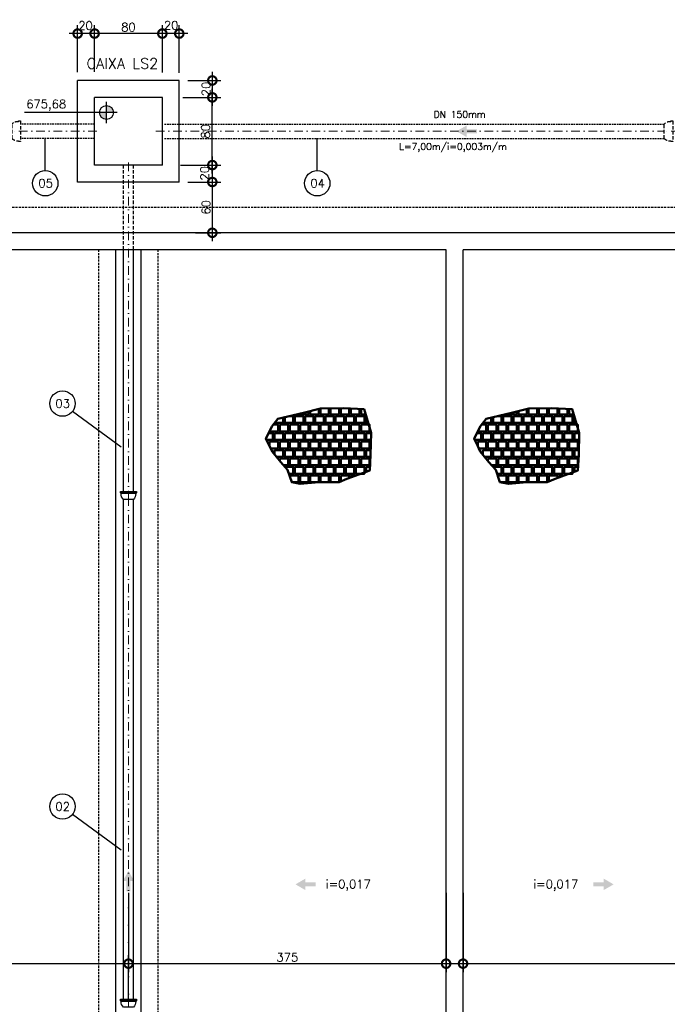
# Model space of a CAD drawing. Header units: millimetres. Extents: x 6229 to 11806, y 4271 to 11505.
# Tile 22 of 25: x 8623 to 9388, y 10224 to 11387. Entities that reach past the tile are written whole.
import ezdxf
from ezdxf.enums import TextEntityAlignment as Align

# ---------------------------------------------------------------- set-up
doc = ezdxf.new("R2010")
doc.units = ezdxf.units.MM
doc.header["$LTSCALE"] = 8
doc.header["$MEASUREMENT"] = 0
for name, pattern in [('DASHDOT', [25.4, 12.7, -6.35, 0, -6.35]), ('DASHED', [0.75, 0.5, -0.25]), ('HIDDEN', [9.525, 6.35, -3.175])]:
    doc.linetypes.add(name, pattern=pattern)
doc.layers.get('Defpoints').update_dxf_attribs({"color": 200})
for name, color, linetype, lineweight in [('BAR-EIXOS', 7, 'DASHDOT', 20), ('BAR-PECAS', 2, 'Continuous', 30), ('PAREDE4', 3, 'Continuous', 50)]:
    doc.layers.add(name, color=color, linetype=linetype, lineweight=lineweight)
for name, color, linetype in [('COTAS', 16, 'Continuous'), ('DIM', 7, 'Continuous'), ('ELEVAÇÃO', 2, 'Continuous'), ('ESTRUTURA', 6, 'Continuous'), ('LAYER1', 255, 'Continuous'), ('LIMHATRA', 2, 'HIDDEN'), ('RELAÇÀO', 2, 'Continuous'), ('TEXTO', 2, 'Continuous')]:
    doc.layers.add(name, color=color, linetype=linetype)
doc.styles.add('ROMANS', font='ROMANS.shx')
doc.dimstyles.new('DIM50', dxfattribs={"dimscale": 0, "dimtxt": 10, "dimasz": 20, "dimexe": 10, "dimexo": 10, "dimgap": 2.5, "dimtad": 1, "dimdec": 0, "dimtxsty": 'ROMANS', "dimblk": 'ARCHTICK', "dimblk1": 'DOTSMALL', "dimblk2": 'DOTSMALL', "dimsah": 1, "dimcen": 2.5, "dimdle": 10, "dimclrd": 7, "dimclre": 7, "dimclrt": 2, "dimazin": 0, "dimtfac": 1, "dimtdec": 0, "dimtmove": 2, "dimatfit": 3, "dimldrblk": 'ARCHTICK', "dimfxl": 0, "dimarcsym": 0})

# ---------------------------------------------------------------- blocks, each defined once
blk = doc.blocks.new('_DOTSMALL')
at = {"color": 0, "linetype": 'ByBlock', "const_width": 0.5}
blk.add_lwpolyline([(-0.0625, 0, 1), (0.0625, 0, 1)], format="xyb", close=True, dxfattribs=at)
blk = doc.blocks.new('*D36')
at = {"layer": 'Defpoints', "color": 0}
for p in [(8811.7, 11315.7), (8820.7, 11295.7), (8850.7, 11295.7)]:
    blk.add_point(p, dxfattribs=at)
at = {"layer": 'DIM', "color": 7, "lineweight": -2}
for p, q in [((8850.7, 11325.7), (8850.7, 11285.7)), ((8821.7, 11315.7), (8860.7, 11315.7)), ((8830.7, 11295.7), (8860.7, 11295.7))]:
    blk.add_line(p, q, dxfattribs=at)
at = {"layer": 'DIM', "color": 7, "lineweight": -2, "xscale": 20, "yscale": 20, "zscale": 20}
for p, rotation in [((8850.7, 11315.7), 90), ((8850.7, 11295.7), 270)]:
    blk.add_blockref('_DOTSMALL', p, dxfattribs=dict(at, rotation=rotation))
at = {"layer": 'DIM', "color": 2, "insert": (8843.3, 11305.7), "char_height": 10, "attachment_point": 5, "rotation": 90, "style": 'ROMANS'}
blk.add_mtext('20', dxfattribs=at)
blk = doc.blocks.new('_ArchTick')
at = {"layer": 'COTAS', "color": 0, "const_width": 0.15}
blk.add_lwpolyline([(-0.5, -0.5), (0.5, 0.5)], dxfattribs=at)
blk = doc.blocks.new('*D37')
at = {"layer": 'Defpoints', "color": 0}
for p in [(8805.7, 11295.7), (8850.7, 11295.7), (8803.3, 11215.7)]:
    blk.add_point(p, dxfattribs=at)
at = {"layer": 'DIM', "color": 7, "lineweight": -2}
for p, q in [((8850.7, 11205.7), (8850.7, 11305.7)), ((8815.7, 11295.7), (8860.7, 11295.7)), ((8813.3, 11215.7), (8860.7, 11215.7))]:
    blk.add_line(p, q, dxfattribs=at)
at = {"layer": 'DIM', "color": 7, "lineweight": -2, "xscale": 20, "yscale": 20, "zscale": 20}
for p, rotation in [((8850.7, 11295.7), 90), ((8850.7, 11215.7), 270)]:
    blk.add_blockref('_DOTSMALL', p, dxfattribs=dict(at, rotation=rotation))
at = {"layer": 'DIM', "color": 2, "insert": (8842.7, 11255.7), "char_height": 10, "attachment_point": 5, "rotation": 90, "style": 'ROMANS'}
blk.add_mtext('80', dxfattribs=at)
blk = doc.blocks.new('*D38')
at = {"layer": 'Defpoints', "color": 0}
for p in [(8791.7, 11371.1), (8791.7, 11330), (8811.7, 11314.7)]:
    blk.add_point(p, dxfattribs=at)
at = {"layer": 'DIM', "color": 7, "lineweight": -2}
for p, q in [((8791.7, 11340), (8791.7, 11381.1)), ((8811.7, 11324.7), (8811.7, 11381.1)), ((8821.7, 11371.1), (8781.7, 11371.1))]:
    blk.add_line(p, q, dxfattribs=at)
at = {"layer": 'DIM', "color": 7, "lineweight": -2, "xscale": 20, "yscale": 20, "zscale": 20, "rotation": 180}
blk.add_blockref('_DOTSMALL', (8791.7, 11371.1), dxfattribs=at)
at = {"layer": 'DIM', "color": 7, "lineweight": -2, "xscale": 20, "yscale": 20, "zscale": 20}
blk.add_blockref('_DOTSMALL', (8811.7, 11371.1), dxfattribs=at)
at = {"layer": 'DIM', "color": 2, "insert": (8802.1, 11380.9), "char_height": 10, "attachment_point": 5, "style": 'ROMANS'}
blk.add_mtext('20', dxfattribs=at)
blk = doc.blocks.new('*D39')
at = {"layer": 'Defpoints', "color": 0}
for p in [(8711.7, 11371.1), (8711.7, 11315.9), (8791.7, 11315)]:
    blk.add_point(p, dxfattribs=at)
at = {"layer": 'DIM', "color": 7, "lineweight": -2}
for p, q in [((8711.7, 11325.9), (8711.7, 11381.1)), ((8791.7, 11325), (8791.7, 11381.1)), ((8801.7, 11371.1), (8701.7, 11371.1))]:
    blk.add_line(p, q, dxfattribs=at)
at = {"layer": 'DIM', "color": 7, "lineweight": -2, "xscale": 20, "yscale": 20, "zscale": 20, "rotation": 180}
blk.add_blockref('_DOTSMALL', (8711.7, 11371.1), dxfattribs=at)
at = {"layer": 'DIM', "color": 7, "lineweight": -2, "xscale": 20, "yscale": 20, "zscale": 20}
blk.add_blockref('_DOTSMALL', (8791.7, 11371.1), dxfattribs=at)
at = {"layer": 'DIM', "color": 2, "insert": (8751.7, 11378.6), "char_height": 10, "attachment_point": 5, "style": 'ROMANS'}
blk.add_mtext('80', dxfattribs=at)
blk = doc.blocks.new('*D40')
at = {"layer": 'Defpoints', "color": 0}
for p in [(8691.7, 11371.1), (8691.7, 11315.6), (8711.7, 11315.9)]:
    blk.add_point(p, dxfattribs=at)
at = {"layer": 'DIM', "color": 7, "lineweight": -2}
for p, q in [((8691.7, 11325.6), (8691.7, 11381.1)), ((8711.7, 11325.9), (8711.7, 11381.1)), ((8721.7, 11371.1), (8681.7, 11371.1))]:
    blk.add_line(p, q, dxfattribs=at)
at = {"layer": 'DIM', "color": 7, "lineweight": -2, "xscale": 20, "yscale": 20, "zscale": 20, "rotation": 180}
blk.add_blockref('_DOTSMALL', (8691.7, 11371.1), dxfattribs=at)
at = {"layer": 'DIM', "color": 7, "lineweight": -2, "xscale": 20, "yscale": 20, "zscale": 20}
blk.add_blockref('_DOTSMALL', (8711.7, 11371.1), dxfattribs=at)
at = {"layer": 'DIM', "color": 2, "insert": (8701, 11380.6), "char_height": 10, "attachment_point": 5, "style": 'ROMANS'}
blk.add_mtext('20', dxfattribs=at)
blk = doc.blocks.new('*D41')
at = {"layer": 'Defpoints', "color": 0}
for p in [(8805.7, 11215.7), (8811.7, 11195.7), (8850.7, 11195.7)]:
    blk.add_point(p, dxfattribs=at)
at = {"layer": 'DIM', "color": 7, "lineweight": -2}
for p, q in [((8815.7, 11215.7), (8860.7, 11215.7)), ((8850.7, 11225.7), (8850.7, 11185.7)), ((8821.7, 11195.7), (8860.7, 11195.7))]:
    blk.add_line(p, q, dxfattribs=at)
at = {"layer": 'DIM', "color": 7, "lineweight": -2, "xscale": 20, "yscale": 20, "zscale": 20}
for p, rotation in [((8850.7, 11215.7), 90), ((8850.7, 11195.7), 270)]:
    blk.add_blockref('_DOTSMALL', p, dxfattribs=dict(at, rotation=rotation))
at = {"layer": 'DIM', "color": 2, "insert": (8841.6, 11206.1), "char_height": 10, "attachment_point": 5, "rotation": 90, "style": 'ROMANS'}
blk.add_mtext('20', dxfattribs=at)
blk = doc.blocks.new('*D42')
at = {"layer": 'Defpoints', "color": 0}
for p in [(8811.7, 11195.7), (8820.7, 11135.7), (8850.7, 11135.7)]:
    blk.add_point(p, dxfattribs=at)
at = {"layer": 'DIM', "color": 7, "lineweight": -2}
for p, q in [((8850.7, 11205.7), (8850.7, 11125.7)), ((8821.7, 11195.7), (8860.7, 11195.7)), ((8830.7, 11135.7), (8860.7, 11135.7))]:
    blk.add_line(p, q, dxfattribs=at)
at = {"layer": 'DIM', "color": 7, "lineweight": -2, "xscale": 20, "yscale": 20, "zscale": 20}
for p, rotation in [((8850.7, 11195.7), 90), ((8850.7, 11135.7), 270)]:
    blk.add_blockref('_DOTSMALL', p, dxfattribs=dict(at, rotation=rotation))
at = {"layer": 'DIM', "color": 2, "insert": (8843.2, 11165.7), "char_height": 10, "attachment_point": 5, "rotation": 90, "style": 'ROMANS'}
blk.add_mtext('60', dxfattribs=at)
blk = doc.blocks.new('*D43')
at = {"layer": 'Defpoints', "color": 0}
for p in [(8376.7, 10365.7), (8751.7, 10365.7), (8751.7, 10272.1)]:
    blk.add_point(p, dxfattribs=at)
at = {"layer": 'DIM', "color": 7, "lineweight": -2}
for p, q in [((8376.7, 10355.7), (8376.7, 10262.1)), ((8751.7, 10355.7), (8751.7, 10262.1)), ((8366.7, 10272.1), (8761.7, 10272.1))]:
    blk.add_line(p, q, dxfattribs=at)
at = {"layer": 'DIM', "color": 7, "lineweight": -2, "xscale": 20, "yscale": 20, "zscale": 20, "rotation": 180}
blk.add_blockref('_DOTSMALL', (8376.7, 10272.1), dxfattribs=at)
at = {"layer": 'DIM', "color": 7, "lineweight": -2, "xscale": 20, "yscale": 20, "zscale": 20}
blk.add_blockref('_DOTSMALL', (8751.7, 10272.1), dxfattribs=at)
at = {"layer": 'DIM', "color": 2, "insert": (8564.2, 10279.6), "char_height": 10, "attachment_point": 5, "style": 'ROMANS'}
blk.add_mtext('375', dxfattribs=at)
blk = doc.blocks.new('*D44')
at = {"layer": 'Defpoints', "color": 0}
for p in [(9126.7, 10365.7), (9126.7, 10272.1), (8751.7, 10220.7)]:
    blk.add_point(p, dxfattribs=at)
at = {"layer": 'DIM', "color": 7, "lineweight": -2}
for p, q in [((9126.7, 10355.7), (9126.7, 10262.1)), ((8751.7, 10230.7), (8751.7, 10282.1)), ((8741.7, 10272.1), (9136.7, 10272.1))]:
    blk.add_line(p, q, dxfattribs=at)
at = {"layer": 'DIM', "color": 7, "lineweight": -2, "xscale": 20, "yscale": 20, "zscale": 20, "rotation": 180}
blk.add_blockref('_DOTSMALL', (8751.7, 10272.1), dxfattribs=at)
at = {"layer": 'DIM', "color": 7, "lineweight": -2, "xscale": 20, "yscale": 20, "zscale": 20}
blk.add_blockref('_DOTSMALL', (9126.7, 10272.1), dxfattribs=at)
at = {"layer": 'DIM', "color": 2, "insert": (8939.2, 10279.6), "char_height": 10, "attachment_point": 5, "style": 'ROMANS'}
blk.add_mtext('375', dxfattribs=at)
blk = doc.blocks.new('*D52')
at = {"layer": 'Defpoints', "color": 0}
for p in [(9146.7, 10365.7), (9896.7, 10365.7), (9896.7, 10272.1)]:
    blk.add_point(p, dxfattribs=at)
at = {"layer": 'DIM', "color": 7, "lineweight": -2}
for p, q in [((9146.7, 10355.7), (9146.7, 10262.1)), ((9896.7, 10355.7), (9896.7, 10262.1)), ((9136.7, 10272.1), (9906.7, 10272.1))]:
    blk.add_line(p, q, dxfattribs=at)
at = {"layer": 'DIM', "color": 7, "lineweight": -2, "xscale": 20, "yscale": 20, "zscale": 20, "rotation": 180}
blk.add_blockref('_DOTSMALL', (9146.7, 10272.1), dxfattribs=at)
at = {"layer": 'DIM', "color": 7, "lineweight": -2, "xscale": 20, "yscale": 20, "zscale": 20}
blk.add_blockref('_DOTSMALL', (9896.7, 10272.1), dxfattribs=at)
at = {"layer": 'DIM', "color": 2, "insert": (9463.6, 10279.6), "char_height": 10, "attachment_point": 5, "style": 'ROMANS'}
blk.add_mtext('750', dxfattribs=at)

msp = doc.modelspace()

# ---------------------------------------------------------------- hatches: boundary and pattern name
at = {"linetype": 'Continuous'}
for points in [[(9150.8, 11258.1), (9150.8, 11262.4), (9139, 11255.7), (9150.8, 11248.9), (9150.8, 11253.3), (9163.1, 11253.3), (9163.1, 11258.1)], [(8754.1, 10369.7), (8758.5, 10369.7), (8751.7, 10381.5), (8745, 10369.7), (8749.3, 10369.7), (8749.3, 10357.4), (8754.1, 10357.4)], [(8960.6, 10368.2), (8960.6, 10372.6), (8948.9, 10365.8), (8960.6, 10359), (8960.6, 10363.4), (8972.9, 10363.4), (8972.9, 10368.2)], [(9312.7, 10368.2), (9312.7, 10372.6), (9324.5, 10365.8), (9312.7, 10359), (9312.7, 10363.4), (9300.4, 10363.4), (9300.4, 10368.2)]]:
    msp.add_hatch(color=7, dxfattribs=at).paths.add_polyline_path(points)
at = {"layer": 'ELEVAÇÃO'}
h = msp.add_hatch(color=256, dxfattribs=at)
h.paths.add_polyline_path([(8725.7, 11286.1), (8725.7, 11277.9), (8733.9, 11277.9, 0.414214)])
h.paths.add_polyline_path([(8725.7, 11277.9), (8717.5, 11277.9, 0.414214), (8725.7, 11269.7)])

# ---------------------------------------------------------------- linework, layer by layer
at = {"layer": 'BAR-EIXOS', "ltscale": 0.1}
for p, q in [((8714.2, 11255.7), (8614.2, 11255.7)), ((8784.2, 11255.7), (9384.2, 11255.7)), ((9484.2, 11255.7), (9384.2, 11255.7)), ((8751.7, 10820.7), (8751.7, 11220.7)), ((8751.7, 10220.7), (8751.7, 10820.7))]:
    msp.add_line(p, q, dxfattribs=at)
at = {"layer": 'BAR-PECAS', "linetype": 'DASHED', "ltscale": 0.5}
for p, q in [((8711.7, 11264.2), (8624.2, 11264.2)), ((8794.2, 11264.2), (9384.2, 11264.2)), ((8711.7, 11247.2), (8624.2, 11247.2)), ((8794.2, 11247.2), (9384.2, 11247.2))]:
    msp.add_line(p, q, dxfattribs=at)
at = {"layer": 'BAR-PECAS', "linetype": 'DASHED'}
for p, q in [((8745.8, 11115.7), (8745.8, 11215.7)), ((8757.6, 11115.7), (8757.6, 11215.7))]:
    msp.add_line(p, q, dxfattribs=at)
at = {"layer": 'BAR-PECAS'}
for p, q in [((8745.8, 10830.1), (8745.8, 11115.7)), ((8757.6, 10830.1), (8757.6, 11115.7)), ((8761.1, 10828.3), (8742.2, 10828.3)), ((8760.3, 10827.5), (8743, 10827.5)), ((8745.8, 10230.1), (8745.8, 10820.7)), ((8757.6, 10230.1), (8757.6, 10820.7)), ((8761.1, 10228.3), (8742.2, 10228.3)), ((8760.3, 10227.5), (8743, 10227.5))]:
    msp.add_line(p, q, dxfattribs=at)
at = {"layer": 'BAR-PECAS', "linetype": 'DASHED'}
for points in [[(8614.2, 11264.2, -0.214214), (8621.5, 11266.9), (8622.4, 11267.8), (8624.2, 11267.8), (8624.2, 11243.5), (8622.4, 11243.5), (8621.5, 11244.4, -0.214214), (8614.2, 11247.2)], [(9384.2, 11264.2, -0.214214), (9391.5, 11266.9), (9392.4, 11267.8), (9394.2, 11267.8), (9394.2, 11243.5), (9392.4, 11243.5), (9391.5, 11244.4, -0.214214), (9384.2, 11247.2)]]:
    msp.add_lwpolyline(points, format="xyb", close=True, dxfattribs=at)
at = {"layer": 'BAR-PECAS'}
for points in [[(8745.8, 10820.7, -0.214214), (8743, 10827.5), (8742.2, 10828.3), (8742.2, 10830.1), (8761.1, 10830.1), (8761.1, 10828.3), (8760.3, 10827.5, -0.214214), (8757.6, 10820.7)], [(8745.8, 10220.7, -0.214214), (8743, 10227.5), (8742.2, 10228.3), (8742.2, 10230.1), (8761.1, 10230.1), (8761.1, 10228.3), (8760.3, 10227.5, -0.214214), (8757.6, 10220.7)]]:
    msp.add_lwpolyline(points, format="xyb", close=True, dxfattribs=at)
at = {"layer": 'ELEVAÇÃO', "color": 3, "linetype": 'Continuous'}
for p, q in [((8725.7, 11265.4), (8725.7, 11290.4)), ((8738.2, 11277.9), (8628.9, 11277.9))]:
    msp.add_line(p, q, dxfattribs=at)
msp.add_circle((8725.7, 11277.9), 8.2, dxfattribs=at)
at = {"layer": 'ESTRUTURA'}
for p, q in [((8811.7, 11315.7), (8691.7, 11315.7)), ((8691.7, 11195.7), (8691.7, 11315.7)), ((8811.7, 11195.7), (8811.7, 11315.7)), ((8791.7, 11295.7), (8711.7, 11295.7)), ((8711.7, 11215.7), (8711.7, 11295.7)), ((8791.7, 11215.7), (8791.7, 11295.7)), ((8791.7, 11215.7), (8711.7, 11215.7)), ((8811.7, 11195.7), (8691.7, 11195.7)), ((9916.7, 11135.7), (6816.7, 11135.7)), ((9126.7, 11115.7), (8376.7, 11115.7)), ((9126.7, 9615.7), (9126.7, 11115.7)), ((9146.7, 9615.7), (9146.7, 11115.7)), ((9896.7, 11115.7), (9146.7, 11115.7))]:
    msp.add_line(p, q, dxfattribs=at)
at = {"layer": 'ESTRUTURA', "color": 3}
for p, q in [((8736.7, 9665.7), (8736.7, 11115.7)), ((8766.7, 9665.7), (8766.7, 11115.7))]:
    msp.add_line(p, q, dxfattribs=at)
at = {"layer": 'LIMHATRA', "linetype": 'HIDDEN', "ltscale": 0.05}
msp.add_line((9946.7, 11165.7), (6786.7, 11165.7), dxfattribs=at)
at = {"layer": 'LIMHATRA', "color": 3, "linetype": 'HIDDEN', "ltscale": 0.05}
for p, q in [((8716.7, 9615.7), (8716.7, 11115.7)), ((8786.7, 9615.7), (8786.7, 11115.7))]:
    msp.add_line(p, q, dxfattribs=at)
at = {"layer": 'PAREDE4'}
for p, q in [((8928.3, 10901), (8918.3, 10901)), ((9174.1, 10901), (9164.1, 10901))]:
    msp.add_line(p, q, dxfattribs=at)
at = {"layer": 'PAREDE4', "color": 7}
for points in [[(9009.7, 10844.9), (9036.5, 10855), (9037.6, 10873.2), (9038.1, 10899.5), (9029.8, 10927.2), (9005.9, 10928.3), (8978.5, 10928.1), (8958.2, 10922.8), (8928.1, 10915.9), (8921.1, 10907), (8913.9, 10892.1), (8916.8, 10887.2), (8921.3, 10877.2), (8931.4, 10864.5), (8939.5, 10855.8), (8944.5, 10841), (8954.4, 10839.1), (8976.3, 10841), (9000.3, 10841)], [(9255.5, 10844.9), (9282.3, 10855), (9283.4, 10873.2), (9283.9, 10899.5), (9275.6, 10927.2), (9251.7, 10928.3), (9224.3, 10928.1), (9204, 10922.8), (9173.9, 10915.9), (9166.9, 10907), (9159.7, 10892.1), (9162.6, 10887.2), (9167.1, 10877.2), (9177.2, 10864.5), (9185.3, 10855.8), (9190.3, 10841), (9200.2, 10839.1), (9222.1, 10841), (9246.1, 10841)]]:
    msp.add_lwpolyline(points, close=True, dxfattribs=at)
at = {"layer": 'PAREDE4'}
for points in [[(8966.3, 10925), (8966.3, 10921), (8976.3, 10921), (8976.3, 10927.6)], [(8978.3, 10928.1), (8978.3, 10921), (8988.3, 10921), (8988.3, 10928.2)], [(8990.3, 10928.2), (8990.3, 10921), (9000.3, 10921), (9000.3, 10928.3)], [(9002.3, 10928.3), (9002.3, 10921), (9012.3, 10921), (9012.3, 10928)], [(9014.3, 10927.9), (9014.3, 10921), (9024.3, 10921), (9024.3, 10927.5)], [(9026.3, 10927.4), (9026.3, 10921), (9031.6, 10921)], [(9212.1, 10925), (9212.1, 10921), (9222.1, 10921), (9222.1, 10927.6)], [(9224.1, 10928.1), (9224.1, 10921), (9234.1, 10921), (9234.1, 10928.2)], [(9236.1, 10928.2), (9236.1, 10921), (9246.1, 10921), (9246.1, 10928.3)], [(9248.1, 10928.3), (9248.1, 10921), (9258.1, 10921), (9258.1, 10928)], [(9260.1, 10927.9), (9260.1, 10921), (9270.1, 10921), (9270.1, 10927.5)], [(9272.1, 10927.4), (9272.1, 10921), (9277.4, 10921)], [(8924.3, 10911.1), (8924.3, 10911), (8934.3, 10911), (8934.3, 10917.3)], [(8936.3, 10917.8), (8936.3, 10911), (8946.3, 10911), (8946.3, 10919), (8941.7, 10919)], [(8948.3, 10919), (8948.3, 10911), (8958.3, 10911), (8958.3, 10919), (8948.3, 10919)], [(8954.3, 10921.9), (8954.3, 10921), (8964.3, 10921), (8964.3, 10924.4)], [(8960.3, 10919), (8960.3, 10911), (8970.3, 10911), (8970.3, 10919), (8960.3, 10919)], [(8972.3, 10919), (8972.3, 10911), (8982.3, 10911), (8982.3, 10919), (8972.3, 10919)], [(8984.3, 10919), (8984.3, 10911), (8994.3, 10911), (8994.3, 10919), (8984.3, 10919)], [(8996.3, 10919), (8996.3, 10911), (9006.3, 10911), (9006.3, 10919), (8996.3, 10919)], [(9008.3, 10919), (9008.3, 10911), (9018.3, 10911), (9018.3, 10919), (9008.3, 10919)], [(9020.3, 10919), (9020.3, 10911), (9030.3, 10911), (9030.3, 10919), (9020.3, 10919)], [(9032.3, 10919), (9032.3, 10911), (9034.6, 10911)], [(9170.1, 10911.1), (9170.1, 10911), (9180.1, 10911), (9180.1, 10917.3)], [(9182.1, 10917.8), (9182.1, 10911), (9192.1, 10911), (9192.1, 10919), (9187.5, 10919)], [(9194.1, 10919), (9194.1, 10911), (9204.1, 10911), (9204.1, 10919), (9194.1, 10919)], [(9200.1, 10921.9), (9200.1, 10921), (9210.1, 10921), (9210.1, 10924.4)], [(9206.1, 10919), (9206.1, 10911), (9216.1, 10911), (9216.1, 10919), (9206.1, 10919)], [(9218.1, 10919), (9218.1, 10911), (9228.1, 10911), (9228.1, 10919), (9218.1, 10919)], [(9230.1, 10919), (9230.1, 10911), (9240.1, 10911), (9240.1, 10919), (9230.1, 10919)], [(9242.1, 10919), (9242.1, 10911), (9252.1, 10911), (9252.1, 10919), (9242.1, 10919)], [(9254.1, 10919), (9254.1, 10911), (9264.1, 10911), (9264.1, 10919), (9254.1, 10919)], [(9266.1, 10919), (9266.1, 10911), (9276.1, 10911), (9276.1, 10919), (9266.1, 10919)], [(9278.1, 10919), (9278.1, 10911), (9280.4, 10911)], [(8918.3, 10901.3), (8918.3, 10901), (8928.3, 10901), (8928.3, 10909), (8922.6, 10909)], [(8930.3, 10909), (8930.3, 10901), (8940.3, 10901), (8940.3, 10909), (8930.3, 10909)], [(8942.3, 10909), (8942.3, 10901), (8952.3, 10901), (8952.3, 10909), (8942.3, 10909)], [(8954.3, 10909), (8954.3, 10901), (8964.3, 10901), (8964.3, 10909), (8954.3, 10909)], [(8966.3, 10909), (8966.3, 10901), (8976.3, 10901), (8976.3, 10909), (8966.3, 10909)], [(8978.3, 10909), (8978.3, 10901), (8988.3, 10901), (8988.3, 10909), (8978.3, 10909)], [(8990.3, 10909), (8990.3, 10901), (9000.3, 10901), (9000.3, 10909), (8990.3, 10909)], [(9002.3, 10909), (9002.3, 10901), (9012.3, 10901), (9012.3, 10909), (9002.3, 10909)], [(9014.3, 10909), (9014.3, 10901), (9024.3, 10901), (9024.3, 10909), (9014.3, 10909)], [(9026.3, 10909), (9026.3, 10901), (9036.3, 10901), (9036.3, 10909), (9026.3, 10909)], [(9164.1, 10901.3), (9164.1, 10901), (9174.1, 10901), (9174.1, 10909), (9168.4, 10909)], [(9176.1, 10909), (9176.1, 10901), (9186.1, 10901), (9186.1, 10909), (9176.1, 10909)], [(9188.1, 10909), (9188.1, 10901), (9198.1, 10901), (9198.1, 10909), (9188.1, 10909)], [(9200.1, 10909), (9200.1, 10901), (9210.1, 10901), (9210.1, 10909), (9200.1, 10909)], [(9212.1, 10909), (9212.1, 10901), (9222.1, 10901), (9222.1, 10909), (9212.1, 10909)], [(9224.1, 10909), (9224.1, 10901), (9234.1, 10901), (9234.1, 10909), (9224.1, 10909)], [(9236.1, 10909), (9236.1, 10901), (9246.1, 10901), (9246.1, 10909), (9236.1, 10909)], [(9248.1, 10909), (9248.1, 10901), (9258.1, 10901), (9258.1, 10909), (9248.1, 10909)], [(9260.1, 10909), (9260.1, 10901), (9270.1, 10901), (9270.1, 10909), (9260.1, 10909)], [(9272.1, 10909), (9272.1, 10901), (9282.1, 10901), (9282.1, 10909), (9272.1, 10909)], [(8914.5, 10891), (8922.3, 10891), (8922.3, 10899), (8917.2, 10899)], [(8924.3, 10899), (8924.3, 10891), (8934.3, 10891), (8934.3, 10899), (8924.3, 10899)], [(8936.3, 10899), (8936.3, 10891), (8946.3, 10891), (8946.3, 10899), (8936.3, 10899)], [(8948.3, 10899), (8948.3, 10891), (8958.3, 10891), (8958.3, 10899), (8948.3, 10899)], [(8960.3, 10899), (8960.3, 10891), (8970.3, 10891), (8970.3, 10899), (8960.3, 10899)], [(8972.3, 10899), (8972.3, 10891), (8982.3, 10891), (8982.3, 10899), (8972.3, 10899)], [(8984.3, 10899), (8984.3, 10891), (8994.3, 10891), (8994.3, 10899), (8984.3, 10899)], [(8996.3, 10899), (8996.3, 10891), (9006.3, 10891), (9006.3, 10899), (8996.3, 10899)], [(9008.3, 10899), (9008.3, 10891), (9018.3, 10891), (9018.3, 10899), (9008.3, 10899)], [(9020.3, 10899), (9020.3, 10891), (9030.3, 10891), (9030.3, 10899), (9020.3, 10899)], [(9032.3, 10899), (9032.3, 10891), (9037.9, 10891)], [(9038.1, 10899), (9032.3, 10899)], [(9160.3, 10891), (9168.1, 10891), (9168.1, 10899), (9163, 10899)], [(9170.1, 10899), (9170.1, 10891), (9180.1, 10891), (9180.1, 10899), (9170.1, 10899)], [(9182.1, 10899), (9182.1, 10891), (9192.1, 10891), (9192.1, 10899), (9182.1, 10899)], [(9194.1, 10899), (9194.1, 10891), (9204.1, 10891), (9204.1, 10899), (9194.1, 10899)], [(9206.1, 10899), (9206.1, 10891), (9216.1, 10891), (9216.1, 10899), (9206.1, 10899)], [(9218.1, 10899), (9218.1, 10891), (9228.1, 10891), (9228.1, 10899), (9218.1, 10899)], [(9230.1, 10899), (9230.1, 10891), (9240.1, 10891), (9240.1, 10899), (9230.1, 10899)], [(9242.1, 10899), (9242.1, 10891), (9252.1, 10891), (9252.1, 10899), (9242.1, 10899)], [(9254.1, 10899), (9254.1, 10891), (9264.1, 10891), (9264.1, 10899), (9254.1, 10899)], [(9266.1, 10899), (9266.1, 10891), (9276.1, 10891), (9276.1, 10899), (9266.1, 10899)], [(9278.1, 10899), (9278.1, 10891), (9283.7, 10891)], [(9283.9, 10899), (9278.1, 10899)], [(8918.3, 10889), (8918.3, 10883.9)], [(8919.6, 10881), (8928.3, 10881), (8928.3, 10889), (8918.3, 10889)], [(8924.3, 10879), (8924.3, 10873.4)], [(8926.2, 10871), (8934.3, 10871), (8934.3, 10879), (8924.3, 10879)], [(8930.3, 10889), (8930.3, 10881), (8940.3, 10881), (8940.3, 10889), (8930.3, 10889)], [(8936.3, 10879), (8936.3, 10871), (8946.3, 10871), (8946.3, 10879), (8936.3, 10879)], [(8942.3, 10889), (8942.3, 10881), (8952.3, 10881), (8952.3, 10889), (8942.3, 10889)], [(8948.3, 10879), (8948.3, 10871), (8958.3, 10871), (8958.3, 10879), (8948.3, 10879)], [(8954.3, 10889), (8954.3, 10881), (8964.3, 10881), (8964.3, 10889), (8954.3, 10889)], [(8960.3, 10879), (8960.3, 10871), (8970.3, 10871), (8970.3, 10879), (8960.3, 10879)], [(8966.3, 10889), (8966.3, 10881), (8976.3, 10881), (8976.3, 10889), (8966.3, 10889)], [(8972.3, 10879), (8972.3, 10871), (8982.3, 10871), (8982.3, 10879), (8972.3, 10879)], [(8978.3, 10889), (8978.3, 10881), (8988.3, 10881), (8988.3, 10889), (8978.3, 10889)], [(8984.3, 10879), (8984.3, 10871), (8994.3, 10871), (8994.3, 10879), (8984.3, 10879)], [(8990.3, 10889), (8990.3, 10881), (9000.3, 10881), (9000.3, 10889), (8990.3, 10889)], [(8996.3, 10879), (8996.3, 10871), (9006.3, 10871), (9006.3, 10879), (8996.3, 10879)], [(9002.3, 10889), (9002.3, 10881), (9012.3, 10881), (9012.3, 10889), (9002.3, 10889)], [(9008.3, 10879), (9008.3, 10871), (9018.3, 10871), (9018.3, 10879), (9008.3, 10879)], [(9014.3, 10889), (9014.3, 10881), (9024.3, 10881), (9024.3, 10889), (9014.3, 10889)], [(9020.3, 10879), (9020.3, 10871), (9030.3, 10871), (9030.3, 10879), (9020.3, 10879)], [(9026.3, 10889), (9026.3, 10881), (9036.3, 10881), (9036.3, 10889), (9026.3, 10889)], [(9032.3, 10879), (9032.3, 10871), (9037.5, 10871)], [(9037.7, 10879), (9032.3, 10879)], [(9164.1, 10889), (9164.1, 10883.9)], [(9165.4, 10881), (9174.1, 10881), (9174.1, 10889), (9164.1, 10889)], [(9170.1, 10879), (9170.1, 10873.4)], [(9172, 10871), (9180.1, 10871), (9180.1, 10879), (9170.1, 10879)], [(9176.1, 10889), (9176.1, 10881), (9186.1, 10881), (9186.1, 10889), (9176.1, 10889)], [(9182.1, 10879), (9182.1, 10871), (9192.1, 10871), (9192.1, 10879), (9182.1, 10879)], [(9188.1, 10889), (9188.1, 10881), (9198.1, 10881), (9198.1, 10889), (9188.1, 10889)], [(9194.1, 10879), (9194.1, 10871), (9204.1, 10871), (9204.1, 10879), (9194.1, 10879)], [(9200.1, 10889), (9200.1, 10881), (9210.1, 10881), (9210.1, 10889), (9200.1, 10889)], [(9206.1, 10879), (9206.1, 10871), (9216.1, 10871), (9216.1, 10879), (9206.1, 10879)], [(9212.1, 10889), (9212.1, 10881), (9222.1, 10881), (9222.1, 10889), (9212.1, 10889)], [(9218.1, 10879), (9218.1, 10871), (9228.1, 10871), (9228.1, 10879), (9218.1, 10879)], [(9224.1, 10889), (9224.1, 10881), (9234.1, 10881), (9234.1, 10889), (9224.1, 10889)], [(9230.1, 10879), (9230.1, 10871), (9240.1, 10871), (9240.1, 10879), (9230.1, 10879)], [(9236.1, 10889), (9236.1, 10881), (9246.1, 10881), (9246.1, 10889), (9236.1, 10889)], [(9242.1, 10879), (9242.1, 10871), (9252.1, 10871), (9252.1, 10879), (9242.1, 10879)], [(9248.1, 10889), (9248.1, 10881), (9258.1, 10881), (9258.1, 10889), (9248.1, 10889)], [(9254.1, 10879), (9254.1, 10871), (9264.1, 10871), (9264.1, 10879), (9254.1, 10879)], [(9260.1, 10889), (9260.1, 10881), (9270.1, 10881), (9270.1, 10889), (9260.1, 10889)], [(9266.1, 10879), (9266.1, 10871), (9276.1, 10871), (9276.1, 10879), (9266.1, 10879)], [(9272.1, 10889), (9272.1, 10881), (9282.1, 10881), (9282.1, 10889), (9272.1, 10889)], [(9278.1, 10879), (9278.1, 10871), (9283.3, 10871)], [(9283.5, 10879), (9278.1, 10879)], [(8930.3, 10869), (8930.3, 10865.9)], [(8934.6, 10861), (8940.3, 10861), (8940.3, 10869), (8930.3, 10869)], [(8942.3, 10869), (8942.3, 10861), (8952.3, 10861), (8952.3, 10869), (8942.3, 10869)], [(8954.3, 10869), (8954.3, 10861), (8964.3, 10861), (8964.3, 10869), (8954.3, 10869)], [(8966.3, 10869), (8966.3, 10861), (8976.3, 10861), (8976.3, 10869), (8966.3, 10869)], [(8978.3, 10869), (8978.3, 10861), (8988.3, 10861), (8988.3, 10869), (8978.3, 10869)], [(8990.3, 10869), (8990.3, 10861), (9000.3, 10861), (9000.3, 10869), (8990.3, 10869)], [(9002.3, 10869), (9002.3, 10861), (9012.3, 10861), (9012.3, 10869), (9002.3, 10869)], [(9014.3, 10869), (9014.3, 10861), (9024.3, 10861), (9024.3, 10869), (9014.3, 10869)], [(9026.3, 10869), (9026.3, 10861), (9036.3, 10861), (9036.3, 10869), (9026.3, 10869)], [(9176.1, 10869), (9176.1, 10865.9)], [(9180.4, 10861), (9186.1, 10861), (9186.1, 10869), (9176.1, 10869)], [(9188.1, 10869), (9188.1, 10861), (9198.1, 10861), (9198.1, 10869), (9188.1, 10869)], [(9200.1, 10869), (9200.1, 10861), (9210.1, 10861), (9210.1, 10869), (9200.1, 10869)], [(9212.1, 10869), (9212.1, 10861), (9222.1, 10861), (9222.1, 10869), (9212.1, 10869)], [(9224.1, 10869), (9224.1, 10861), (9234.1, 10861), (9234.1, 10869), (9224.1, 10869)], [(9236.1, 10869), (9236.1, 10861), (9246.1, 10861), (9246.1, 10869), (9236.1, 10869)], [(9248.1, 10869), (9248.1, 10861), (9258.1, 10861), (9258.1, 10869), (9248.1, 10869)], [(9260.1, 10869), (9260.1, 10861), (9270.1, 10861), (9270.1, 10869), (9260.1, 10869)], [(9272.1, 10869), (9272.1, 10861), (9282.1, 10861), (9282.1, 10869), (9272.1, 10869)], [(8941.1, 10851), (8946.3, 10851), (8946.3, 10859), (8936.3, 10859)], [(8948.3, 10859), (8948.3, 10851), (8958.3, 10851), (8958.3, 10859), (8948.3, 10859)], [(8960.3, 10859), (8960.3, 10851), (8970.3, 10851), (8970.3, 10859), (8960.3, 10859)], [(8972.3, 10859), (8972.3, 10851), (8982.3, 10851), (8982.3, 10859), (8972.3, 10859)], [(8984.3, 10859), (8984.3, 10851), (8994.3, 10851), (8994.3, 10859), (8984.3, 10859)], [(8996.3, 10859), (8996.3, 10851), (9006.3, 10851), (9006.3, 10859), (8996.3, 10859)], [(9008.3, 10859), (9008.3, 10851), (9018.3, 10851), (9018.3, 10859), (9008.3, 10859)], [(9020.3, 10859), (9020.3, 10851), (9030.3, 10851), (9030.3, 10859), (9020.3, 10859)], [(9032.3, 10859), (9032.3, 10853.4)], [(9036.7, 10859), (9032.3, 10859)], [(9186.9, 10851), (9192.1, 10851), (9192.1, 10859), (9182.1, 10859)], [(9194.1, 10859), (9194.1, 10851), (9204.1, 10851), (9204.1, 10859), (9194.1, 10859)], [(9206.1, 10859), (9206.1, 10851), (9216.1, 10851), (9216.1, 10859), (9206.1, 10859)], [(9218.1, 10859), (9218.1, 10851), (9228.1, 10851), (9228.1, 10859), (9218.1, 10859)], [(9230.1, 10859), (9230.1, 10851), (9240.1, 10851), (9240.1, 10859), (9230.1, 10859)], [(9242.1, 10859), (9242.1, 10851), (9252.1, 10851), (9252.1, 10859), (9242.1, 10859)], [(9254.1, 10859), (9254.1, 10851), (9264.1, 10851), (9264.1, 10859), (9254.1, 10859)], [(9266.1, 10859), (9266.1, 10851), (9276.1, 10851), (9276.1, 10859), (9266.1, 10859)], [(9278.1, 10859), (9278.1, 10853.4)], [(9282.5, 10859), (9278.1, 10859)], [(8942.3, 10849), (8942.3, 10847.5)], [(8944.5, 10841), (8952.3, 10841), (8952.3, 10849), (8942.3, 10849)], [(8954.3, 10849), (8954.3, 10841), (8964.3, 10841), (8964.3, 10849), (8954.3, 10849)], [(8966.3, 10849), (8966.3, 10841), (8976.3, 10841), (8976.3, 10849), (8966.3, 10849)], [(8978.3, 10849), (8978.3, 10841), (8988.3, 10841), (8988.3, 10849), (8978.3, 10849)], [(8990.3, 10849), (8990.3, 10841), (9000.3, 10841), (9000.3, 10849), (8990.3, 10849)], [(9002.3, 10849), (9002.3, 10841.9)], [(9012.3, 10845.9), (9012.3, 10849), (9002.3, 10849)], [(9014.3, 10849), (9014.3, 10846.7)], [(9020.5, 10849), (9014.3, 10849)], [(9188.1, 10849), (9188.1, 10847.5)], [(9190.3, 10841), (9198.1, 10841), (9198.1, 10849), (9188.1, 10849)], [(9200.1, 10849), (9200.1, 10841), (9210.1, 10841), (9210.1, 10849), (9200.1, 10849)], [(9212.1, 10849), (9212.1, 10841), (9222.1, 10841), (9222.1, 10849), (9212.1, 10849)], [(9224.1, 10849), (9224.1, 10841), (9234.1, 10841), (9234.1, 10849), (9224.1, 10849)], [(9236.1, 10849), (9236.1, 10841), (9246.1, 10841), (9246.1, 10849), (9236.1, 10849)], [(9248.1, 10849), (9248.1, 10841.9)], [(9258.1, 10845.9), (9258.1, 10849), (9248.1, 10849)], [(9260.1, 10849), (9260.1, 10846.7)], [(9266.3, 10849), (9260.1, 10849)]]:
    msp.add_lwpolyline(points, dxfattribs=at)
at = {"layer": 'RELAÇÀO', "color": 3}
for p, q in [((8653.5, 11209.2), (8653.5, 11247.2)), ((8974.6, 11209.2), (8974.6, 11247.2)), ((8685.8, 10925), (8743.2, 10882.8)), ((8685.8, 10448.9), (8743.2, 10406.7))]:
    msp.add_line(p, q, dxfattribs=at)
for centre in [(8653.5, 11194.2), (8974.6, 11194.2), (8673.8, 10933.9), (8673.8, 10457.8)]:
    msp.add_circle(centre, 15, dxfattribs=at)

# ---------------------------------------------------------------- texts
at = {"layer": 'LAYER1', "color": 3, "linetype": 'ByBlock', "style": 'ROMANS'}
for s, p in [('DN 150mm', (9111.9, 11271.6)), ('L=7,00m/i=0,003m/m', (9071.2, 11233.6))]:
    msp.add_text(s, height=8, dxfattribs=at).set_placement(p)
at = {"layer": 'RELAÇÀO', "style": 'ROMANS'}
for s, p in [('05', (8653.9, 11194.2)), ('04', (8975, 11194.2)), ('03', (8674.1, 10933.9)), ('02', (8674.1, 10457.8))]:
    msp.add_text(s, height=10, dxfattribs=at).set_placement(p, align=Align.MIDDLE)
at = {"layer": 'TEXTO', "color": 4, "lineweight": -3, "style": 'ROMANS'}
msp.add_text('CAIXA LS2', height=12.5, rotation=0, dxfattribs=at).set_placement((8702.2, 11329.5))
at = {"layer": 'TEXTO', "style": 'ROMANS'}
for s, rotation, p in [('675,68', 0, (8631, 11282.9)), ('i=0,017', 0, (8984.7, 10361.1)), ('i=0,017', 360, (9229.6, 10361.1))]:
    msp.add_text(s, height=10, rotation=rotation, dxfattribs=at).set_placement(p)

# ---------------------------------------------------------------- dimensions: what is measured, and where the dimension line sits
at = {"layer": 'DIM'}
for base, p1, p2, angle, picture, middle in [((8691.7, 11371.1), (8711.7, 11315.9), (8691.7, 11315.6), 180, '*D40', (8701, 11380.6)), ((8791.7, 11371.1), (8811.7, 11314.7), (8791.7, 11330), 180, '*D38', (8802.1, 11380.9)), ((8850.7, 11295.7), (8811.7, 11315.7), (8820.7, 11295.7), 270, '*D36', (8843.3, 11305.7)), ((8850.7, 11295.7), (8803.3, 11215.7), (8805.7, 11295.7), 270, '*D37', (8842.7, 11255.7)), ((8850.7, 11195.7), (8805.7, 11215.7), (8811.7, 11195.7), 270, '*D41', (8841.6, 11206.1))]:
    dim = msp.add_linear_dim(base=base, p1=p1, p2=p2, angle=angle, dimstyle='DIM50', override={"dimscale": 1}, dxfattribs=at)
    dim.commit()
    dim.dimension.update_dxf_attribs({"geometry": picture, "text_midpoint": middle, "dimtype": 160})
for base, p1, p2, angle, picture, middle in [((8711.7, 11371.1), (8791.7, 11315), (8711.7, 11315.9), 180, '*D39', (8751.7, 11378.6)), ((8850.7, 11135.7), (8811.7, 11195.7), (8820.7, 11135.7), 270, '*D42', (8843.2, 11165.7))]:
    dim = msp.add_linear_dim(base=base, p1=p1, p2=p2, angle=angle, dimstyle='DIM50', override={"dimscale": 1}, dxfattribs=at)
    dim.commit()
    dim.dimension.update_dxf_attribs({"geometry": picture, "text_midpoint": middle})
for base, p1, p2, picture, middle in [((8751.7, 10272.1), (8376.7, 10365.7), (8751.7, 10365.7), '*D43', (8564.2, 10279.6)), ((9126.7, 10272.1), (8751.7, 10220.7), (9126.7, 10365.7), '*D44', (8939.2, 10279.6))]:
    dim = msp.add_linear_dim(base=base, p1=p1, p2=p2, dimstyle='DIM50', override={"dimscale": 1}, dxfattribs=at)
    dim.commit()
    dim.dimension.update_dxf_attribs({"geometry": picture, "text_midpoint": middle})
dim = msp.add_linear_dim(base=(9896.7, 10272.1), p1=(9146.7, 10365.7), p2=(9896.7, 10365.7), dimstyle='DIM50', override={"dimscale": 1}, dxfattribs=at)
dim.commit()
dim.dimension.update_dxf_attribs({"geometry": '*D52', "text_midpoint": (9463.6, 10279.6), "dimtype": 160})

doc.saveas('drawing.dxf')
